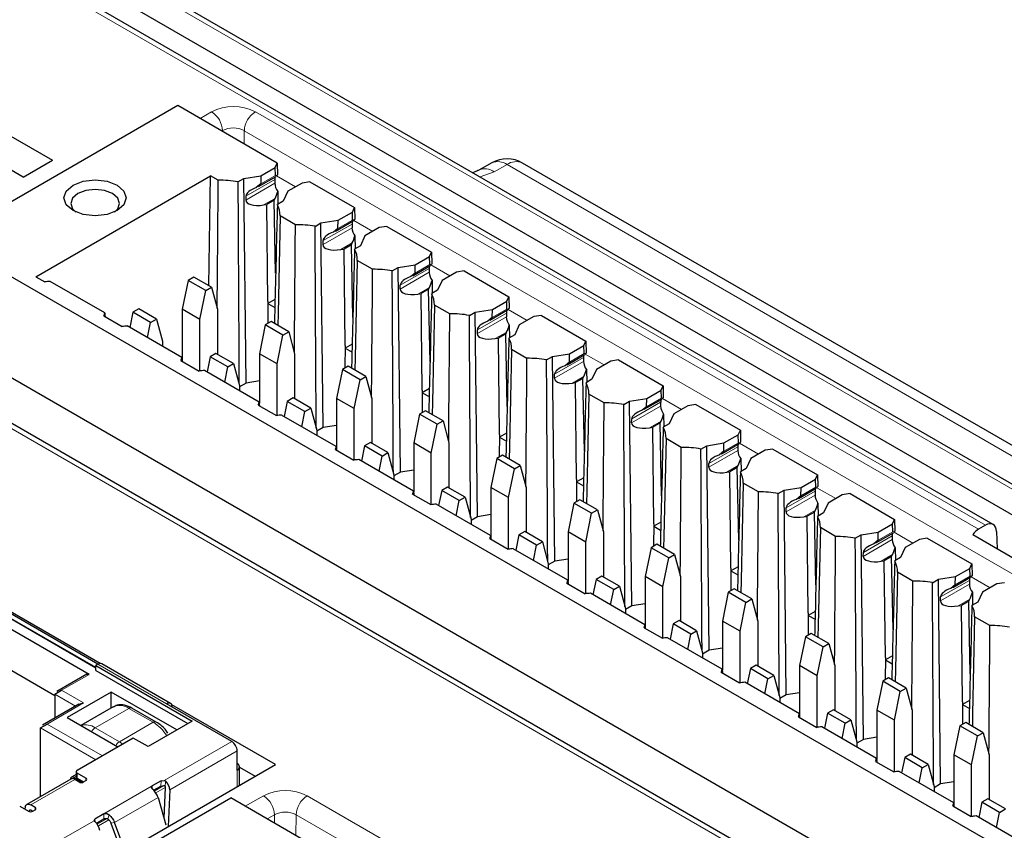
# Paper-space layout 'Blatt2' of a CAD drawing. Header units: millimetres. Extents: x 5 to 418, y 2 to 292.
# Tile 61 of 64: x 328 to 344, y 245 to 258. Entities that reach past the tile are written whole.
import ezdxf

# ---------------------------------------------------------------- set-up
doc = ezdxf.new("R2010")
doc.units = ezdxf.units.MM

psp = doc.layouts.new('Blatt2')

# ---------------------------------------------------------------- linework, layer by layer
at = {"color": 7, "linetype": 'Continuous', "lineweight": 18}
for p, q in [((361.517, 240.126), (328.775, 259.028)), ((343.547, 249.674), (328.048, 258.622)), ((330.954, 256.198), (331.14, 256.305)), ((331.841, 256.305), (343.437, 249.611)), ((331.317, 256.003), (331.305, 255.996)), ((331.317, 255.989), (331.317, 256.003)), ((331.661, 255.79), (331.664, 256.003)), ((354.115, 243.042), (331.664, 256.003)), ((335.877, 255.458), (335.668, 255.342)), ((358.163, 242.593), (335.877, 255.458)), ((335.668, 255.342), (335.447, 255.261)), ((332.153, 255.159), (331.688, 254.891)), ((332.153, 255.22), (331.69, 254.953)), ((332.164, 255.285), (331.927, 255.148)), ((332.182, 255.277), (332.486, 255.102)), ((332.159, 254.917), (331.974, 254.811)), ((333.391, 254.506), (332.928, 254.239)), ((333.401, 254.57), (333.164, 254.434)), ((333.42, 254.563), (333.723, 254.388)), ((332.926, 254.176), (333.391, 254.445)), ((333.396, 254.203), (333.212, 254.097)), ((334.163, 253.462), (334.628, 253.731)), ((334.628, 253.792), (334.165, 253.524)), ((334.639, 253.856), (334.402, 253.719)), ((334.657, 253.849), (334.961, 253.674)), ((334.633, 253.489), (334.449, 253.382)), ((335.876, 253.142), (335.639, 253.005)), ((335.895, 253.134), (336.198, 252.959)), ((335.401, 252.748), (335.866, 253.016)), ((335.866, 253.077), (335.402, 252.81)), ((335.871, 252.774), (335.687, 252.668)), ((347.934, 239.675), (325.483, 252.635)), ((336.638, 252.033), (337.103, 252.302)), ((337.103, 252.363), (336.64, 252.096)), ((337.114, 252.427), (336.876, 252.29)), ((337.132, 252.42), (337.436, 252.245)), ((337.108, 252.06), (336.924, 251.954)), ((338.351, 251.713), (338.114, 251.576)), ((338.37, 251.706), (338.673, 251.531)), ((337.875, 251.319), (338.34, 251.587)), ((338.34, 251.649), (337.877, 251.381)), ((338.346, 251.346), (338.161, 251.239)), ((339.113, 250.605), (339.578, 250.873)), ((339.578, 250.934), (339.115, 250.667)), ((339.588, 250.999), (339.351, 250.862)), ((339.607, 250.991), (339.91, 250.816)), ((339.583, 250.631), (339.399, 250.525)), ((340.826, 250.284), (340.589, 250.147)), ((340.844, 250.277), (341.148, 250.102)), ((340.35, 249.89), (340.815, 250.159)), ((340.815, 250.22), (340.352, 249.953)), ((340.821, 249.917), (340.636, 249.81)), ((342.053, 249.506), (341.59, 249.238)), ((342.063, 249.57), (341.826, 249.433)), ((342.082, 249.563), (342.385, 249.387)), ((341.588, 249.176), (342.053, 249.444)), ((342.058, 249.203), (341.874, 249.096)), ((343.301, 248.856), (343.064, 248.719)), ((343.319, 248.848), (343.623, 248.673)), ((342.825, 248.462), (343.29, 248.73)), ((343.29, 248.791), (342.827, 248.524)), ((327.621, 248.344), (329.282, 247.385)), ((343.296, 248.488), (343.111, 248.382)), ((330.419, 246.81), (329.318, 247.446)), ((328.734, 247.028), (329.176, 247.283)), ((328.628, 246.966), (328.96, 246.775)), ((329.088, 246.824), (328.734, 247.028)), ((328.505, 246.487), (329.088, 246.824)), ((329.813, 246.738), (329.272, 246.426)), ((329.813, 246.738), (330.202, 246.514)), ((329.388, 245.977), (328.505, 246.487)), ((329.661, 246.202), (330.202, 246.514)), ((328.398, 246.426), (329.282, 245.915)), ((329.661, 246.202), (329.272, 246.426)), ((329.715, 246.165), (329.661, 246.202)), ((330.379, 245.583), (331.462, 246.208)), ((330.468, 245.43), (331.55, 246.055)), ((328.982, 245.701), (328.982, 245.619)), ((331.55, 245.484), (331.55, 245.749)), ((328.946, 245.599), (328.239, 245.191)), ((328.929, 245.63), (328.967, 245.652)), ((329.123, 245.579), (329.123, 245.619)), ((330.327, 245.492), (330.331, 245.576)), ((330.397, 245.471), (330.401, 245.573)), ((329.413, 245.046), (330.188, 245.493)), ((330.188, 245.493), (330.188, 245.451)), ((330.375, 245.499), (330.221, 245.41)), ((330.397, 245.471), (330.243, 245.382)), ((329.585, 244.908), (330.282, 245.31)), ((331.679, 245.167), (331.971, 245.335)), ((332.672, 245.335), (352.648, 233.804)), ((328.236, 245.111), (328.222, 245.102)), ((328.31, 245.109), (328.31, 245.15)), ((329.413, 244.964), (329.413, 245.046)), ((329.475, 244.966), (329.496, 245.031)), ((332.148, 245.033), (332.029, 244.964)), ((332.15, 244.895), (332.148, 245.033)), ((332.491, 244.698), (332.496, 245.033)), ((352.471, 233.501), (332.496, 245.033)), ((328.611, 244.563), (329.257, 244.935)), ((329.27, 244.963), (329.272, 244.919)), ((329.463, 244.973), (329.306, 244.882)), ((329.492, 244.948), (329.325, 244.852)), ((329.585, 244.908), (329.526, 244.898))]:
    psp.add_line(p, q, dxfattribs=at)
at = {"color": 7, "linetype": 'Continuous', "lineweight": 25}
for p, q in [((361.642, 240.138), (328.9, 259.04)), ((361.217, 239.891), (328.368, 258.854)), ((343.673, 249.686), (328.173, 258.634)), ((324.697, 257.774), (328.586, 255.529)), ((328.119, 255.259), (324.23, 257.504)), ((330.598, 256.404), (326.885, 254.261)), ((332.193, 255.483), (330.598, 256.404)), ((328.119, 255.259), (328.586, 255.529)), ((332.16, 255.412), (332.193, 255.483)), ((332.193, 255.483), (332.196, 255.294)), ((335.634, 255.487), (335.425, 255.37)), ((358.413, 242.618), (336.127, 255.483)), ((331.931, 255.28), (332.16, 255.412)), ((332.164, 255.285), (332.16, 255.412)), ((328.321, 253.661), (331.124, 255.279)), ((331.098, 253.516), (331.124, 255.279)), ((331.247, 255.208), (331.124, 255.279)), ((331.561, 255.183), (331.656, 255.237)), ((331.656, 255.237), (331.931, 255.28)), ((331.692, 251.956), (331.656, 255.237)), ((331.927, 255.148), (331.857, 255.091)), ((331.89, 255.106), (332.174, 255.27)), ((331.931, 255.28), (331.927, 255.148)), ((332.153, 255.22), (332.153, 255.159)), ((332.183, 255.279), (332.164, 255.285)), ((332.591, 255.163), (332.362, 255.031)), ((332.715, 255.182), (332.591, 255.163)), ((332.715, 255.182), (333.43, 254.769)), ((332.201, 255.03), (332.204, 254.824)), ((332.362, 255.031), (332.288, 254.872)), ((331.69, 254.953), (331.688, 254.891)), ((331.974, 254.811), (332.026, 254.819)), ((332.145, 254.887), (332.026, 254.819)), ((332.043, 253.271), (332.026, 254.819)), ((332.145, 254.887), (332.159, 254.917)), ((332.167, 253.72), (332.145, 254.887)), ((332.288, 254.872), (332.194, 254.817)), ((333.168, 254.565), (333.397, 254.698)), ((333.397, 254.698), (333.43, 254.769)), ((333.401, 254.57), (333.397, 254.698)), ((333.43, 254.769), (333.434, 254.58)), ((332.484, 254.494), (332.238, 254.636)), ((332.799, 254.468), (332.893, 254.523)), ((332.893, 254.523), (333.168, 254.565)), ((332.929, 251.241), (332.893, 254.523)), ((333.128, 254.391), (333.412, 254.555)), ((333.164, 254.434), (333.168, 254.565)), ((333.391, 254.506), (333.391, 254.445)), ((333.421, 254.565), (333.401, 254.57)), ((333.164, 254.434), (333.094, 254.376)), ((333.829, 254.449), (333.599, 254.316)), ((333.952, 254.468), (333.829, 254.449)), ((333.952, 254.468), (334.668, 254.055)), ((349.159, 241.403), (326.885, 254.261)), ((332.926, 254.176), (332.928, 254.239)), ((333.382, 254.173), (333.396, 254.203)), ((333.438, 254.315), (333.442, 254.109)), ((333.599, 254.316), (333.526, 254.158)), ((333.212, 254.097), (333.264, 254.105)), ((333.382, 254.173), (333.264, 254.105)), ((333.281, 252.556), (333.264, 254.105)), ((333.404, 253.006), (333.382, 254.173)), ((333.526, 254.158), (333.431, 254.103)), ((334.635, 253.983), (334.668, 254.055)), ((334.668, 254.055), (334.671, 253.865)), ((333.722, 253.78), (333.476, 253.922)), ((334.405, 253.851), (334.635, 253.983)), ((334.639, 253.856), (334.635, 253.983)), ((334.036, 253.754), (334.13, 253.808)), ((334.13, 253.808), (334.405, 253.851)), ((334.166, 250.527), (334.13, 253.808)), ((334.402, 253.719), (334.332, 253.662)), ((334.365, 253.677), (334.649, 253.841)), ((334.402, 253.719), (334.405, 253.851)), ((334.628, 253.792), (334.628, 253.731)), ((334.658, 253.85), (334.639, 253.856)), ((335.066, 253.734), (334.837, 253.602)), ((335.189, 253.753), (335.066, 253.734)), ((335.189, 253.753), (335.905, 253.34)), ((328.321, 253.661), (328.468, 253.576)), ((329.427, 253.08), (328.551, 253.585)), ((330.763, 253.601), (330.668, 253.138)), ((330.856, 253.655), (330.763, 253.601)), ((331.046, 253.438), (330.763, 253.601)), ((331.139, 253.492), (330.856, 253.655)), ((334.676, 253.601), (334.679, 253.395)), ((334.837, 253.602), (334.763, 253.443)), ((330.951, 252.975), (331.046, 253.438)), ((331.046, 253.438), (331.139, 253.492)), ((331.139, 253.492), (331.234, 253.138)), ((334.163, 253.462), (334.165, 253.524)), ((334.62, 253.459), (334.501, 253.39)), ((334.62, 253.459), (334.633, 253.489)), ((334.642, 252.291), (334.62, 253.459)), ((334.763, 253.443), (334.669, 253.389)), ((332.043, 253.271), (332.041, 252.91)), ((332.156, 253.295), (332.043, 253.23)), ((332.043, 253.271), (332.043, 253.23)), ((334.449, 253.382), (334.501, 253.39)), ((334.518, 251.842), (334.501, 253.39)), ((335.643, 253.137), (335.872, 253.269)), ((335.872, 253.269), (335.905, 253.34)), ((335.876, 253.142), (335.872, 253.269)), ((335.905, 253.34), (335.909, 253.151)), ((329.879, 253.091), (329.829, 252.847)), ((329.973, 253.145), (329.879, 253.091)), ((330.162, 252.928), (329.879, 253.091)), ((330.255, 252.982), (329.973, 253.145)), ((330.951, 252.975), (330.668, 253.138)), ((330.668, 253.138), (330.668, 252.349)), ((331.234, 253.138), (331.234, 252.417)), ((332.043, 253.23), (332.153, 253.166)), ((334.959, 253.065), (334.713, 253.207)), ((335.273, 253.04), (335.368, 253.094)), ((335.368, 253.094), (335.643, 253.137)), ((335.404, 249.812), (335.368, 253.094)), ((335.602, 252.963), (335.887, 253.127)), ((335.639, 253.005), (335.643, 253.137)), ((335.896, 253.136), (335.876, 253.142)), ((326.376, 252.94), (348.921, 239.925)), ((329.411, 253.032), (329.706, 252.862)), ((329.436, 253.018), (329.436, 253.023)), ((330.112, 252.684), (330.162, 252.928)), ((330.162, 252.928), (330.255, 252.982)), ((330.255, 252.982), (330.35, 252.628)), ((330.951, 252.149), (330.951, 252.975)), ((332.094, 252.941), (332, 252.887)), ((332.377, 252.778), (332.094, 252.941)), ((335.639, 253.005), (335.569, 252.948)), ((335.866, 253.077), (335.866, 253.016)), ((336.304, 253.02), (336.074, 252.888)), ((336.427, 253.039), (336.304, 253.02)), ((336.427, 253.039), (337.143, 252.626)), ((330.664, 252.365), (329.788, 252.871)), ((332, 252.887), (331.906, 252.424)), ((332.283, 252.724), (332, 252.887)), ((332.283, 252.724), (332.377, 252.778)), ((332.377, 252.778), (332.471, 252.424)), ((335.401, 252.748), (335.402, 252.81)), ((335.857, 252.744), (335.871, 252.774)), ((335.913, 252.887), (335.917, 252.681)), ((336.074, 252.888), (336.001, 252.729)), ((348.059, 239.687), (325.608, 252.648)), ((330.35, 252.628), (330.35, 252.547)), ((332.189, 252.261), (332.283, 252.724)), ((335.687, 252.668), (335.739, 252.676)), ((335.857, 252.744), (335.739, 252.676)), ((335.756, 251.128), (335.739, 252.676)), ((335.879, 251.577), (335.857, 252.744)), ((336.001, 252.729), (335.906, 252.674)), ((337.11, 252.555), (337.143, 252.626)), ((337.143, 252.626), (337.146, 252.437)), ((333.281, 252.556), (333.278, 252.196)), ((333.394, 252.581), (333.281, 252.515)), ((333.281, 252.556), (333.281, 252.515)), ((333.281, 252.515), (333.391, 252.452)), ((336.197, 252.351), (335.951, 252.493)), ((336.88, 252.422), (337.11, 252.555)), ((337.114, 252.427), (337.11, 252.555)), ((330.649, 252.318), (330.943, 252.148)), ((330.674, 252.303), (330.674, 252.309)), ((331.117, 252.377), (331.067, 252.133)), ((331.21, 252.431), (331.117, 252.377)), ((331.399, 252.214), (331.117, 252.377)), ((331.493, 252.267), (331.21, 252.431)), ((332.189, 252.261), (331.906, 252.424)), ((331.906, 252.424), (331.906, 251.635)), ((332.471, 252.424), (332.471, 251.702)), ((336.511, 252.325), (336.605, 252.38)), ((336.605, 252.38), (336.88, 252.422)), ((336.641, 249.098), (336.605, 252.38)), ((336.876, 252.29), (336.807, 252.233)), ((336.84, 252.248), (337.124, 252.412)), ((336.876, 252.29), (336.88, 252.422)), ((337.103, 252.363), (337.103, 252.302)), ((337.133, 252.422), (337.114, 252.427)), ((337.541, 252.306), (337.312, 252.173)), ((337.664, 252.325), (337.541, 252.306)), ((337.664, 252.325), (338.38, 251.912)), ((331.902, 251.651), (331.026, 252.157)), ((331.35, 251.97), (331.399, 252.214)), ((331.399, 252.214), (331.493, 252.267)), ((331.493, 252.267), (331.588, 251.914)), ((332.189, 251.435), (332.189, 252.261)), ((333.238, 252.173), (333.143, 251.71)), ((333.331, 252.227), (333.238, 252.173)), ((333.521, 252.009), (333.238, 252.173)), ((333.614, 252.063), (333.331, 252.227)), ((337.151, 252.172), (337.154, 251.966)), ((337.312, 252.173), (337.238, 252.015)), ((331.906, 251.989), (331.692, 251.956)), ((333.426, 251.546), (333.521, 252.009)), ((333.521, 252.009), (333.614, 252.063)), ((333.614, 252.063), (333.709, 251.71)), ((336.638, 252.033), (336.64, 252.096)), ((337.094, 252.03), (336.976, 251.962)), ((337.094, 252.03), (337.108, 252.06)), ((337.117, 250.863), (337.094, 252.03)), ((337.238, 252.015), (337.144, 251.96)), ((331.692, 251.956), (331.588, 251.896)), ((331.588, 251.914), (331.588, 251.832)), ((334.518, 251.842), (334.516, 251.482)), ((334.631, 251.866), (334.518, 251.801)), ((334.518, 251.842), (334.518, 251.801)), ((336.924, 251.954), (336.976, 251.962)), ((336.993, 250.413), (336.976, 251.962)), ((338.118, 251.708), (338.347, 251.84)), ((338.347, 251.84), (338.38, 251.912)), ((338.351, 251.713), (338.347, 251.84)), ((338.38, 251.912), (338.383, 251.722)), ((332.354, 251.662), (332.304, 251.419)), ((332.447, 251.716), (332.354, 251.662)), ((332.637, 251.499), (332.354, 251.662)), ((332.73, 251.553), (332.447, 251.716)), ((333.426, 251.546), (333.143, 251.71)), ((333.143, 251.71), (333.143, 250.921)), ((333.709, 251.71), (333.709, 250.988)), ((334.518, 251.801), (334.628, 251.737)), ((337.434, 251.637), (337.188, 251.779)), ((337.748, 251.611), (337.843, 251.665)), ((337.843, 251.665), (338.118, 251.708)), ((337.879, 248.384), (337.843, 251.665)), ((338.077, 251.534), (338.362, 251.698)), ((338.114, 251.576), (338.118, 251.708)), ((338.371, 251.707), (338.351, 251.713)), ((331.886, 251.603), (332.181, 251.433)), ((331.911, 251.589), (331.911, 251.594)), ((332.637, 251.499), (332.73, 251.553)), ((332.73, 251.553), (332.825, 251.199)), ((333.426, 250.72), (333.426, 251.546)), ((334.569, 251.512), (334.475, 251.458)), ((334.852, 251.349), (334.569, 251.512)), ((338.114, 251.576), (338.044, 251.519)), ((338.34, 251.649), (338.34, 251.587)), ((338.778, 251.591), (338.549, 251.459)), ((338.902, 251.61), (338.778, 251.591)), ((338.902, 251.61), (339.618, 251.197)), ((333.139, 250.937), (332.263, 251.442)), ((332.587, 251.255), (332.637, 251.499)), ((334.475, 251.458), (334.381, 250.995)), ((334.758, 251.295), (334.475, 251.458)), ((334.758, 251.295), (334.852, 251.349)), ((334.852, 251.349), (334.946, 250.995)), ((337.875, 251.319), (337.877, 251.381)), ((338.332, 251.316), (338.346, 251.346)), ((338.388, 251.458), (338.392, 251.252)), ((338.549, 251.459), (338.475, 251.3)), ((332.929, 251.241), (332.825, 251.181)), ((332.825, 251.199), (332.825, 251.118)), ((333.143, 251.274), (332.929, 251.241)), ((334.663, 250.832), (334.758, 251.295)), ((338.161, 251.239), (338.213, 251.247)), ((338.332, 251.316), (338.213, 251.247)), ((338.23, 249.699), (338.213, 251.247)), ((338.354, 250.148), (338.332, 251.316)), ((338.475, 251.3), (338.381, 251.246)), ((339.585, 251.126), (339.618, 251.197)), ((339.618, 251.197), (339.621, 251.008)), ((335.756, 251.128), (335.753, 250.767)), ((335.869, 251.152), (335.756, 251.086)), ((335.756, 251.128), (335.756, 251.086)), ((335.756, 251.086), (335.866, 251.023)), ((338.671, 250.922), (338.426, 251.064)), ((339.355, 250.994), (339.585, 251.126)), ((339.588, 250.999), (339.585, 251.126)), ((333.124, 250.889), (333.418, 250.719)), ((333.149, 250.875), (333.148, 250.88)), ((333.591, 250.948), (333.542, 250.704)), ((333.685, 251.002), (333.591, 250.948)), ((333.874, 250.785), (333.591, 250.948)), ((333.968, 250.839), (333.685, 251.002)), ((334.663, 250.832), (334.381, 250.995)), ((334.381, 250.995), (334.381, 250.206)), ((334.946, 250.995), (334.946, 250.274)), ((338.986, 250.897), (339.08, 250.951)), ((339.08, 250.951), (339.355, 250.994)), ((339.116, 247.669), (339.08, 250.951)), ((339.315, 250.82), (339.599, 250.984)), ((339.351, 250.862), (339.355, 250.994)), ((339.578, 250.934), (339.578, 250.873)), ((339.608, 250.993), (339.588, 250.999)), ((340.016, 250.877), (339.787, 250.745)), ((340.139, 250.896), (340.016, 250.877)), ((340.139, 250.896), (340.855, 250.483)), ((334.377, 250.222), (333.501, 250.728)), ((333.824, 250.541), (333.874, 250.785)), ((333.874, 250.785), (333.968, 250.839)), ((333.968, 250.839), (334.062, 250.485)), ((334.663, 250.006), (334.663, 250.832)), ((335.713, 250.744), (335.618, 250.281)), ((335.806, 250.798), (335.713, 250.744)), ((335.996, 250.581), (335.713, 250.744)), ((336.089, 250.635), (335.806, 250.798)), ((339.351, 250.862), (339.282, 250.804)), ((339.625, 250.743), (339.629, 250.537)), ((339.787, 250.745), (339.713, 250.586)), ((334.381, 250.56), (334.166, 250.527)), ((335.901, 250.118), (335.996, 250.581)), ((335.996, 250.581), (336.089, 250.635)), ((336.089, 250.635), (336.184, 250.281)), ((339.113, 250.605), (339.115, 250.667)), ((339.569, 250.601), (339.451, 250.533)), ((339.569, 250.601), (339.583, 250.631)), ((339.592, 249.434), (339.569, 250.601)), ((339.713, 250.586), (339.618, 250.531)), ((334.166, 250.527), (334.062, 250.467)), ((334.062, 250.485), (334.062, 250.404)), ((336.993, 250.413), (336.991, 250.053)), ((337.106, 250.437), (336.993, 250.372)), ((336.993, 250.413), (336.993, 250.372)), ((339.399, 250.525), (339.451, 250.533)), ((339.468, 248.984), (339.451, 250.533)), ((340.593, 250.279), (340.822, 250.412)), ((340.822, 250.412), (340.855, 250.483)), ((340.826, 250.284), (340.822, 250.412)), ((340.855, 250.483), (340.858, 250.294)), ((334.922, 250.288), (334.829, 250.234)), ((335.205, 250.124), (334.922, 250.288)), ((335.901, 250.118), (335.618, 250.281)), ((335.618, 250.281), (335.618, 249.492)), ((336.184, 250.281), (336.184, 249.559)), ((336.993, 250.372), (337.103, 250.309)), ((339.909, 250.208), (339.663, 250.35)), ((340.318, 250.237), (340.593, 250.279)), ((340.552, 250.105), (340.836, 250.269)), ((340.589, 250.147), (340.593, 250.279)), ((340.846, 250.279), (340.826, 250.284)), ((334.361, 250.175), (334.655, 250.005)), ((334.386, 250.16), (334.386, 250.166)), ((334.829, 250.234), (334.779, 249.99)), ((335.112, 250.07), (334.829, 250.234)), ((335.112, 250.07), (335.205, 250.124)), ((335.205, 250.124), (335.3, 249.771)), ((335.901, 249.291), (335.901, 250.118)), ((337.044, 250.084), (336.95, 250.03)), ((337.326, 249.92), (337.044, 250.084)), ((340.223, 250.182), (340.318, 250.237)), ((340.354, 246.955), (340.318, 250.237)), ((340.589, 250.147), (340.519, 250.09)), ((340.815, 250.22), (340.815, 250.159)), ((341.253, 250.163), (341.024, 250.03)), ((341.377, 250.182), (341.253, 250.163)), ((341.377, 250.182), (342.092, 249.768)), ((335.614, 249.508), (334.738, 250.014)), ((335.062, 249.827), (335.112, 250.07)), ((336.95, 250.03), (336.855, 249.567)), ((337.233, 249.866), (336.95, 250.03)), ((340.35, 249.89), (340.352, 249.953)), ((340.863, 250.029), (340.866, 249.823)), ((341.024, 250.03), (340.95, 249.872)), ((335.404, 249.812), (335.3, 249.752)), ((335.3, 249.771), (335.3, 249.689)), ((335.618, 249.846), (335.404, 249.812)), ((337.138, 249.403), (337.233, 249.866)), ((337.233, 249.866), (337.326, 249.92)), ((337.326, 249.92), (337.421, 249.567)), ((340.636, 249.81), (340.688, 249.819)), ((340.807, 249.887), (340.688, 249.819)), ((340.705, 248.27), (340.688, 249.819)), ((340.807, 249.887), (340.821, 249.917)), ((340.829, 248.72), (340.807, 249.887)), ((340.95, 249.872), (340.856, 249.817)), ((342.059, 249.697), (342.092, 249.768)), ((342.092, 249.768), (342.096, 249.579)), ((338.23, 249.699), (338.228, 249.339)), ((338.344, 249.723), (338.23, 249.658)), ((338.23, 249.699), (338.23, 249.658)), ((338.23, 249.658), (338.34, 249.594)), ((341.146, 249.494), (340.901, 249.636)), ((341.83, 249.565), (342.059, 249.697)), ((342.063, 249.57), (342.059, 249.697)), ((343.547, 249.674), (343.437, 249.611)), ((335.599, 249.46), (335.893, 249.29)), ((335.623, 249.446), (335.623, 249.451)), ((336.066, 249.519), (336.016, 249.276)), ((336.16, 249.573), (336.066, 249.519)), ((336.349, 249.356), (336.066, 249.519)), ((336.443, 249.41), (336.16, 249.573)), ((337.138, 249.403), (336.855, 249.567)), ((336.855, 249.567), (336.855, 248.778)), ((337.421, 249.567), (337.421, 248.845)), ((341.461, 249.468), (341.555, 249.522)), ((341.555, 249.522), (341.83, 249.565)), ((341.591, 246.241), (341.555, 249.522)), ((341.79, 249.391), (342.074, 249.555)), ((341.826, 249.433), (341.83, 249.565)), ((342.053, 249.506), (342.053, 249.444)), ((342.083, 249.564), (342.063, 249.57)), ((342.491, 249.448), (342.261, 249.316)), ((342.614, 249.467), (342.491, 249.448)), ((342.614, 249.467), (343.33, 249.054)), ((343.344, 249.525), (345.111, 248.505)), ((343.727, 249.574), (343.735, 249.299)), ((336.852, 248.794), (335.976, 249.299)), ((336.299, 249.112), (336.349, 249.356)), ((336.349, 249.356), (336.443, 249.41)), ((336.443, 249.41), (336.537, 249.056)), ((337.138, 248.577), (337.138, 249.403)), ((338.188, 249.315), (338.093, 248.852)), ((338.281, 249.369), (338.188, 249.315)), ((338.47, 249.152), (338.188, 249.315)), ((338.564, 249.206), (338.281, 249.369)), ((341.826, 249.433), (341.757, 249.376)), ((342.1, 249.315), (342.104, 249.109)), ((342.261, 249.316), (342.188, 249.157)), ((338.376, 248.689), (338.47, 249.152)), ((338.47, 249.152), (338.564, 249.206)), ((338.564, 249.206), (338.659, 248.852)), ((341.588, 249.176), (341.59, 249.238)), ((342.044, 249.173), (341.926, 249.104)), ((342.044, 249.173), (342.058, 249.203)), ((342.066, 248.005), (342.044, 249.173)), ((342.188, 249.157), (342.093, 249.103)), ((336.641, 249.098), (336.537, 249.038)), ((336.537, 249.056), (336.537, 248.975)), ((336.855, 249.131), (336.641, 249.098)), ((339.468, 248.984), (339.466, 248.624)), ((339.581, 249.009), (339.468, 248.943)), ((339.468, 248.984), (339.468, 248.943)), ((341.874, 249.096), (341.926, 249.104)), ((341.943, 247.556), (341.926, 249.104)), ((343.067, 248.851), (343.297, 248.983)), ((343.297, 248.983), (343.33, 249.054)), ((343.301, 248.856), (343.297, 248.983)), ((343.33, 249.054), (343.333, 248.865)), ((337.397, 248.859), (337.304, 248.805)), ((337.68, 248.696), (337.397, 248.859)), ((338.376, 248.689), (338.093, 248.852)), ((338.093, 248.852), (338.093, 248.063)), ((338.659, 248.852), (338.659, 248.131)), ((339.468, 248.943), (339.578, 248.88)), ((342.384, 248.779), (342.138, 248.921)), ((342.793, 248.808), (343.067, 248.851)), ((343.027, 248.676), (343.311, 248.841)), ((343.064, 248.719), (343.067, 248.851)), ((343.32, 248.85), (343.301, 248.856)), ((336.836, 248.746), (337.13, 248.576)), ((336.861, 248.731), (336.861, 248.737)), ((337.304, 248.805), (337.254, 248.561)), ((337.587, 248.642), (337.304, 248.805)), ((337.587, 248.642), (337.68, 248.696)), ((337.68, 248.696), (337.775, 248.342)), ((338.376, 247.863), (338.376, 248.689)), ((342.698, 248.753), (342.793, 248.808)), ((342.828, 245.526), (342.793, 248.808)), ((343.064, 248.719), (342.994, 248.661)), ((343.29, 248.791), (343.29, 248.73)), ((343.728, 248.734), (343.499, 248.602)), ((343.851, 248.753), (343.728, 248.734)), ((338.089, 248.079), (337.213, 248.585)), ((337.537, 248.398), (337.587, 248.642)), ((339.425, 248.601), (339.33, 248.138)), ((339.518, 248.655), (339.425, 248.601)), ((339.708, 248.438), (339.425, 248.601)), ((339.801, 248.492), (339.518, 248.655)), ((342.825, 248.462), (342.827, 248.524)), ((343.338, 248.6), (343.341, 248.394)), ((343.499, 248.602), (343.425, 248.443)), ((329.282, 247.393), (327.633, 248.345)), ((329.354, 247.458), (327.701, 248.412)), ((329.318, 247.446), (327.709, 248.375)), ((337.879, 248.384), (337.775, 248.324)), ((338.093, 248.417), (337.879, 248.384)), ((339.613, 247.975), (339.708, 248.438)), ((339.708, 248.438), (339.801, 248.492)), ((339.801, 248.492), (339.896, 248.138)), ((343.111, 248.382), (343.163, 248.39)), ((343.282, 248.458), (343.163, 248.39)), ((343.18, 246.841), (343.163, 248.39)), ((343.282, 248.458), (343.296, 248.488)), ((343.304, 247.291), (343.282, 248.458)), ((343.425, 248.443), (343.331, 248.388)), ((329.176, 247.283), (327.479, 248.263)), ((337.775, 248.342), (337.775, 248.261)), ((340.705, 248.27), (340.703, 247.91)), ((340.819, 248.294), (340.705, 248.229)), ((340.705, 248.27), (340.705, 248.229)), ((340.705, 248.229), (340.815, 248.166)), ((343.621, 248.065), (343.375, 248.207)), ((338.074, 248.031), (338.368, 247.862)), ((338.541, 248.091), (338.491, 247.847)), ((338.635, 248.145), (338.541, 248.091)), ((338.824, 247.927), (338.541, 248.091)), ((338.917, 247.981), (338.635, 248.145)), ((339.613, 247.975), (339.33, 248.138)), ((339.33, 248.138), (339.33, 247.349)), ((339.896, 248.138), (339.896, 247.416)), ((338.098, 248.017), (338.098, 248.023)), ((339.326, 247.365), (338.45, 247.871)), ((338.774, 247.684), (338.824, 247.927)), ((338.824, 247.927), (338.917, 247.981)), ((338.917, 247.981), (339.012, 247.628)), ((339.613, 247.148), (339.613, 247.975)), ((340.663, 247.887), (340.568, 247.424)), ((340.756, 247.94), (340.663, 247.887)), ((340.945, 247.723), (340.663, 247.887)), ((341.039, 247.777), (340.756, 247.94)), ((340.851, 247.26), (340.945, 247.723)), ((340.945, 247.723), (341.039, 247.777)), ((341.039, 247.777), (341.133, 247.424)), ((327.462, 247.62), (328.628, 246.946)), ((339.116, 247.669), (339.012, 247.609)), ((339.012, 247.628), (339.012, 247.546)), ((339.33, 247.703), (339.116, 247.669)), ((341.943, 247.556), (341.94, 247.196)), ((342.056, 247.58), (341.943, 247.515)), ((341.943, 247.556), (341.943, 247.515)), ((329.318, 247.446), (329.282, 247.426)), ((329.282, 247.426), (330.827, 246.534)), ((329.282, 247.344), (329.282, 247.426)), ((330.482, 246.817), (329.38, 247.452)), ((339.872, 247.43), (339.779, 247.376)), ((340.155, 247.267), (339.872, 247.43)), ((340.851, 247.26), (340.568, 247.424)), ((340.568, 247.424), (340.568, 246.635)), ((341.133, 247.424), (341.133, 246.702)), ((341.943, 247.515), (342.053, 247.451)), ((329.137, 247.285), (328.659, 247.01)), ((329.137, 247.285), (329.176, 247.283)), ((329.282, 247.344), (330.757, 246.493)), ((339.311, 247.317), (339.605, 247.147)), ((339.336, 247.303), (339.336, 247.308)), ((339.779, 247.376), (339.729, 247.133)), ((340.061, 247.213), (339.779, 247.376)), ((340.061, 247.213), (340.155, 247.267)), ((340.155, 247.267), (340.25, 246.913)), ((340.851, 246.434), (340.851, 247.26)), ((340.564, 246.65), (339.688, 247.156)), ((340.012, 246.969), (340.061, 247.213)), ((341.9, 247.172), (341.805, 246.709)), ((341.993, 247.226), (341.9, 247.172)), ((342.183, 247.009), (341.9, 247.172)), ((342.276, 247.063), (341.993, 247.226)), ((328.628, 246.966), (328.734, 247.028)), ((328.628, 246.966), (328.628, 246.584)), ((329.53, 246.997), (328.823, 246.589)), ((330.58, 246.391), (329.53, 246.997)), ((329.53, 246.744), (329.53, 246.997)), ((340.354, 246.955), (340.25, 246.895)), ((340.568, 246.988), (340.354, 246.955)), ((342.088, 246.546), (342.183, 247.009)), ((342.183, 247.009), (342.276, 247.063)), ((342.276, 247.063), (342.371, 246.709)), ((329.013, 246.806), (328.43, 246.469)), ((329.013, 246.806), (329.088, 246.824)), ((331.462, 246.208), (330.419, 246.81)), ((332.162, 245.837), (330.5, 246.797)), ((340.25, 246.913), (340.25, 246.832)), ((343.18, 246.841), (343.178, 246.481)), ((343.293, 246.866), (343.18, 246.8)), ((343.18, 246.841), (343.18, 246.8)), ((343.18, 246.8), (343.29, 246.737)), ((329.563, 246.763), (329.042, 246.462)), ((330.252, 246.519), (329.863, 246.743)), ((341.016, 246.662), (340.966, 246.418)), ((341.109, 246.716), (341.016, 246.662)), ((341.299, 246.499), (341.016, 246.662)), ((341.392, 246.553), (341.109, 246.716)), ((342.088, 246.546), (341.805, 246.709)), ((341.805, 246.709), (341.805, 245.92)), ((342.371, 246.709), (342.371, 245.988)), ((328.398, 246.426), (328.505, 246.487)), ((328.823, 246.589), (329.636, 246.119)), ((330.827, 246.534), (330.12, 246.126)), ((340.548, 246.603), (340.843, 246.433)), ((340.573, 246.588), (340.573, 246.594)), ((341.249, 246.255), (341.299, 246.499)), ((341.299, 246.499), (341.392, 246.553)), ((341.392, 246.553), (341.487, 246.199)), ((342.088, 245.72), (342.088, 246.546)), ((343.137, 246.458), (343.043, 245.995)), ((343.231, 246.512), (343.137, 246.458)), ((343.42, 246.295), (343.137, 246.458)), ((343.514, 246.348), (343.231, 246.512)), ((328.398, 245.325), (328.398, 246.426)), ((341.801, 245.936), (340.925, 246.442)), ((343.326, 245.832), (343.42, 246.295)), ((343.42, 246.295), (343.514, 246.348)), ((343.514, 246.348), (343.608, 245.995)), ((329.883, 246.262), (328.982, 245.742)), ((330.12, 246.126), (329.883, 246.262)), ((341.591, 246.241), (341.487, 246.181)), ((341.487, 246.199), (341.487, 246.118)), ((341.805, 246.274), (341.591, 246.241)), ((331.55, 245.749), (331.55, 246.055)), ((342.347, 246.001), (342.254, 245.948)), ((342.63, 245.838), (342.347, 246.001)), ((343.326, 245.832), (343.043, 245.995)), ((343.043, 245.995), (343.043, 245.206)), ((343.608, 245.995), (343.608, 245.273)), ((329.378, 244.229), (332.162, 245.837)), ((341.786, 245.888), (342.08, 245.719)), ((341.811, 245.874), (341.811, 245.88)), ((342.254, 245.948), (342.204, 245.704)), ((342.536, 245.784), (342.254, 245.948)), ((342.536, 245.784), (342.63, 245.838)), ((342.63, 245.838), (342.724, 245.485)), ((343.326, 245.005), (343.326, 245.832)), ((328.967, 245.677), (328.891, 245.633)), ((328.967, 245.721), (328.967, 245.64)), ((329.123, 245.619), (328.982, 245.701)), ((331.587, 245.505), (331.587, 245.8)), ((331.587, 245.795), (331.838, 245.65)), ((343.039, 245.222), (342.163, 245.728)), ((342.486, 245.541), (342.536, 245.784)), ((328.884, 245.605), (328.177, 245.197)), ((329.065, 245.551), (328.929, 245.63)), ((328.946, 245.599), (329.017, 245.558)), ((328.982, 245.619), (329.088, 245.558)), ((329.088, 245.558), (329.123, 245.579)), ((330.331, 245.576), (330.188, 245.493)), ((330.331, 245.576), (330.379, 245.583)), ((342.828, 245.526), (342.724, 245.466)), ((343.043, 245.559), (342.828, 245.526)), ((330.21, 245.424), (330.327, 245.492)), ((330.327, 245.492), (330.375, 245.499)), ((330.397, 245.471), (330.376, 244.976)), ((330.468, 245.43), (330.443, 244.844)), ((342.724, 245.485), (342.724, 245.403)), ((328.31, 245.15), (328.239, 245.191)), ((329.529, 244.194), (331.446, 245.301)), ((330.282, 245.31), (330.406, 244.868)), ((333.055, 244.372), (331.446, 245.301)), ((343.491, 245.233), (343.441, 244.99)), ((343.584, 245.287), (343.491, 245.233)), ((343.774, 245.07), (343.491, 245.233)), ((343.867, 245.124), (343.584, 245.287)), ((328.063, 245.17), (328.204, 245.089)), ((328.152, 245.157), (328.147, 245.122)), ((328.219, 245.083), (328.222, 245.102)), ((328.239, 245.109), (328.275, 245.089)), ((328.275, 245.089), (328.31, 245.109)), ((329.413, 245.046), (329.27, 244.963)), ((343.023, 245.174), (343.317, 245.004)), ((343.048, 245.16), (343.048, 245.165)), ((343.724, 244.826), (343.774, 245.07)), ((343.774, 245.07), (343.867, 245.124)), ((329.257, 244.935), (329.27, 244.963)), ((329.295, 244.896), (329.413, 244.964)), ((329.526, 244.898), (329.705, 244.418)), ((329.756, 244.448), (329.585, 244.908)), ((344.276, 244.507), (343.4, 245.013))]:
    psp.add_line(p, q, dxfattribs=at)
at = {"color": 7, "linetype": 'Continuous', "lineweight": 25, "flags": 128}
for points in [[(328.918, 254.72), (328.81, 254.814), (328.772, 254.925), (328.81, 255.035), (328.918, 255.129), (329.08, 255.191), (329.272, 255.213), (329.463, 255.191), (329.625, 255.129), (329.734, 255.035), (329.772, 254.925), (329.734, 254.814), (329.625, 254.72), (329.463, 254.658), (329.272, 254.636), (329.08, 254.658), (328.918, 254.72)], [(329.549, 254.996), (329.422, 255.045), (329.272, 255.062), (329.122, 255.045), (328.995, 254.996), (328.91, 254.923), (328.88, 254.836), (328.91, 254.75), (328.961, 254.698)], [(329.582, 254.698), (329.634, 254.75), (329.664, 254.836), (329.634, 254.923), (329.549, 254.996)], [(332.238, 254.636), (332.205, 253.073), (332.201, 252.879)], [(333.476, 253.922), (333.442, 252.358), (333.438, 252.165)], [(334.713, 253.207), (334.68, 251.644), (334.675, 251.451)], [(335.951, 252.493), (335.917, 250.93), (335.913, 250.736)], [(337.188, 251.779), (337.155, 250.215), (337.15, 250.022)], [(338.426, 251.064), (338.392, 249.501), (338.388, 249.308)], [(339.663, 250.35), (339.629, 248.787), (339.625, 248.593)], [(340.901, 249.636), (340.867, 248.072), (340.863, 247.879)], [(342.138, 248.921), (342.104, 247.358), (342.1, 247.164)], [(343.375, 248.207), (343.342, 246.643), (343.338, 246.45)], [(328.152, 245.157), (328.156, 245.172), (328.163, 245.184), (328.172, 245.193), (328.183, 245.2), (328.195, 245.203), (328.209, 245.202), (328.224, 245.198), (328.239, 245.191)], [(328.222, 245.102), (328.223, 245.105), (328.224, 245.108), (328.226, 245.11), (328.228, 245.111), (328.231, 245.112), (328.233, 245.111), (328.236, 245.111), (328.239, 245.109)]]:
    psp.add_lwpolyline(points, dxfattribs=at)
at = {"color": 7, "linetype": 'Continuous', "lineweight": 18}
for centre, radius, start, end in [((331.49, 255.629), 0.762, 62.6098, 117.3901), ((330.932, 255.981), 0.385, 3.2297, 57.3485), ((332.049, 255.981), 0.385, 122.6523, 176.7698), ((331.49, 255.668), 0.378, 62.6106, 117.3894), ((335.731, 255.262), 0.245, 53.3245, 113.3483), ((336.023, 255.254), 0.252, 65.6951, 125.6147), ((335.525, 255.168), 0.225, 50.4384, 116.9182), ((329.666, 246.534), 0.252, 54.3865, 114.3034), ((329.842, 246.697), 0.0503, 65.6617, 125.6272), ((329.122, 246.212), 0.262, 55.0146, 107.3721), ((330.231, 246.476), 0.0479, 64.0264, 127.252), ((329.831, 245.916), 0.704, 33.0193, 58.2115), ((329.353, 246.299), 0.151, 122.5053, 155.1992), ((329.74, 246.076), 0.149, 122.2754, 155.4291), ((332.322, 244.659), 0.762, 62.6093, 117.3906), ((331.764, 245.011), 0.385, 3.2297, 57.3485), ((332.88, 245.011), 0.385, 122.6523, 176.7698), ((332.322, 244.697), 0.378, 62.6088, 117.3912)]:
    psp.add_arc(centre, radius, start, end, dxfattribs=at)
at = {"color": 7, "linetype": 'Continuous', "lineweight": 25}
for centre, radius, start, end in [((335.877, 255.05), 0.5, 60.0027, 119.1388), ((331.271, 253.571), 1.638, 79.7807, 90.8313), ((332.254, 255.223), 0.101, 157.2967, 181.4548), ((332.381, 255.169), 0.228, 182.5089, 217.7914), ((331.891, 254.647), 0.347, 358.2273, 29.4546), ((333.492, 254.509), 0.101, 157.2981, 181.4534), ((332.508, 252.857), 1.638, 79.7807, 90.8313), ((333.618, 254.455), 0.228, 182.5092, 217.7912), ((333.129, 253.932), 0.347, 358.2273, 29.4546), ((333.745, 252.142), 1.638, 79.7808, 90.8312), ((334.729, 253.794), 0.101, 157.2972, 181.4563), ((334.856, 253.74), 0.228, 182.5087, 217.7913), ((328.65, 252.283), 1.307, 94.3478, 97.9937), ((334.366, 253.218), 0.347, 358.2271, 29.4544), ((329.147, 253.144), 0.288, 337.0211, 347.0285), ((335.967, 253.08), 0.101, 157.2972, 181.4563), ((334.983, 251.428), 1.638, 79.7809, 90.8312), ((336.093, 253.026), 0.228, 182.5091, 217.7909), ((329.887, 251.568), 1.306, 94.3479, 97.9942), ((335.604, 252.504), 0.347, 358.2278, 29.4541), ((330.384, 252.43), 0.288, 337.0226, 347.0287), ((336.22, 250.714), 1.638, 79.7808, 90.8314), ((337.204, 252.366), 0.101, 157.2972, 181.4563), ((337.331, 252.312), 0.228, 182.5089, 217.7914), ((331.125, 250.855), 1.306, 94.3468, 97.9946), ((336.841, 251.789), 0.347, 358.2275, 29.4543), ((338.442, 251.651), 0.101, 157.2976, 181.4549), ((331.622, 251.716), 0.288, 337.0211, 347.0303), ((337.458, 249.999), 1.638, 79.7808, 90.8312), ((338.568, 251.597), 0.228, 182.5091, 217.791), ((332.362, 250.14), 1.306, 94.3473, 97.9942), ((338.079, 251.075), 0.347, 358.2275, 29.4543), ((332.859, 251.001), 0.288, 337.0211, 347.0303), ((338.695, 249.285), 1.638, 79.7808, 90.8312), ((339.679, 250.937), 0.101, 157.295, 181.4575), ((339.805, 250.883), 0.228, 182.5088, 217.7914), ((333.6, 249.426), 1.306, 94.3473, 97.9942), ((339.316, 250.361), 0.347, 358.2275, 29.4542), ((340.916, 250.223), 0.101, 157.2973, 181.4552), ((334.097, 250.287), 0.288, 337.0211, 347.0294), ((339.933, 248.571), 1.638, 79.7808, 90.8312), ((341.043, 250.169), 0.228, 182.509, 217.7912), ((334.837, 248.711), 1.306, 94.3476, 97.9942), ((340.554, 249.646), 0.347, 358.2275, 29.4542), ((335.334, 249.572), 0.288, 337.0213, 347.0301), ((341.17, 247.856), 1.638, 79.7808, 90.8313), ((342.154, 249.508), 0.101, 157.2968, 181.4555), ((336.075, 247.997), 1.306, 94.3473, 97.9941), ((342.28, 249.454), 0.228, 182.509, 217.7912), ((341.791, 248.932), 0.347, 358.2274, 29.4543), ((343.391, 248.794), 0.101, 157.2969, 181.4555), ((336.571, 248.858), 0.287, 337.0208, 347.0301), ((342.408, 247.142), 1.638, 79.7808, 90.8313), ((343.518, 248.74), 0.228, 182.509, 217.7912), ((337.312, 247.282), 1.306, 94.3475, 97.9942), ((343.028, 248.218), 0.347, 358.2274, 29.4543), ((337.809, 248.144), 0.288, 337.0212, 347.0297), ((343.645, 246.428), 1.638, 79.7808, 90.8313), ((338.549, 246.568), 1.306, 94.3474, 97.9941), ((329.354, 247.395), 0.0629, 65.6776, 125.62), ((339.046, 247.429), 0.288, 337.0211, 347.03), ((339.787, 245.854), 1.306, 94.3474, 97.9942), ((330.454, 246.768), 0.0546, 350.788, 129.1954), ((340.284, 246.715), 0.288, 337.021, 347.0301), ((341.024, 245.139), 1.306, 94.3473, 97.9943), ((331.358, 246.046), 0.192, 2.6072, 57.3913), ((331.531, 245.8), 0.0546, 290.7849, 69.2166), ((341.521, 246.001), 0.287, 337.0208, 347.0301), ((328.99, 245.721), 0.0218, 110.776, 249.2222), ((342.262, 244.425), 1.306, 94.3475, 97.9942), ((328.908, 245.605), 0.0326, 50.5269, 187.0751), ((328.91, 245.55), 0.0612, 53.4819, 115.2187), ((328.992, 245.642), 0.0252, 185.7264, 245.6096), ((329.053, 245.626), 0.0769, 242.6125, 297.3881), ((329.116, 245.599), 0.0218, 290.7873, 69.2108), ((342.759, 245.286), 0.287, 337.0205, 347.0308), ((328.239, 245.157), 0.0768, 242.6011, 297.3996), ((328.302, 245.13), 0.0218, 290.776, 69.2222), ((343.499, 243.71), 1.306, 94.3475, 97.9939)]:
    psp.add_arc(centre, radius, start, end, dxfattribs=at)
for centre, major_axis, ratio, start_param, end_param in [((332.153, 255.098), (0.064, 0.206), 0.214878, 0.377162, 0.563548), ((331.98, 254.998), (0.289, 0.056), 0.415057, 1.927727, 3.048159), ((332.155, 255.038), (0.064, 0.206), 0.214878, 4.155505, 4.739654), ((331.978, 254.936), (0.289, 0.056), 0.415057, 3.048159, 4.618955), ((333.39, 254.384), (0.064, 0.206), 0.214878, 0.377162, 0.563548), ((333.217, 254.284), (0.289, 0.056), 0.415057, 1.927727, 3.048159), ((333.392, 254.323), (0.064, 0.206), 0.214878, 4.155505, 4.739654), ((333.215, 254.221), (0.289, 0.056), 0.415057, 3.048159, 4.618955), ((334.628, 253.669), (0.064, 0.206), 0.214878, 0.377162, 0.563548), ((334.455, 253.569), (0.289, 0.056), 0.415057, 1.927727, 3.048159), ((334.63, 253.609), (0.064, 0.206), 0.214878, 4.155505, 4.739654), ((334.453, 253.507), (0.289, 0.056), 0.415057, 3.048159, 4.618955), ((328.669, 253.787), (-0.749, 0.819), 0.201907, 3.368146, 3.514595), ((335.865, 252.955), (0.064, 0.206), 0.214878, 0.377162, 0.563548), ((335.692, 252.855), (0.289, 0.056), 0.415057, 1.927727, 3.048159), ((335.867, 252.895), (0.064, 0.206), 0.214878, 4.155505, 4.739654), ((335.69, 252.793), (0.289, 0.056), 0.415057, 3.048159, 4.618955), ((329.907, 253.073), (-0.749, 0.819), 0.201907, 3.368146, 3.514595), ((337.103, 252.24), (0.064, 0.206), 0.214878, 0.377162, 0.563548), ((336.93, 252.14), (0.289, 0.056), 0.415057, 1.927727, 3.048159), ((337.105, 252.18), (0.064, 0.206), 0.214878, 4.155505, 4.739654), ((336.928, 252.078), (0.289, 0.056), 0.415057, 3.048159, 4.618955), ((338.34, 251.526), (0.064, 0.206), 0.214878, 0.377162, 0.563548), ((331.144, 252.358), (-0.749, 0.819), 0.201907, 3.368146, 3.514595), ((338.167, 251.426), (0.289, 0.056), 0.415057, 1.927727, 3.048159), ((338.342, 251.466), (0.064, 0.206), 0.214878, 4.155505, 4.739654), ((338.165, 251.364), (0.289, 0.056), 0.415057, 3.048159, 4.618955), ((332.382, 251.644), (-0.749, 0.819), 0.201907, 3.368146, 3.514595), ((339.578, 250.812), (0.064, 0.206), 0.214878, 0.377162, 0.563548), ((339.404, 250.712), (0.289, 0.056), 0.415057, 1.927727, 3.048159), ((339.58, 250.752), (0.064, 0.206), 0.214878, 4.155505, 4.739654), ((339.403, 250.649), (0.289, 0.056), 0.415057, 3.048159, 4.618955), ((340.815, 250.097), (0.064, 0.206), 0.214878, 0.377162, 0.563548), ((333.619, 250.93), (-0.749, 0.819), 0.201907, 3.368146, 3.514595), ((340.642, 249.997), (0.289, 0.056), 0.415057, 1.927727, 3.048159), ((340.817, 250.037), (0.064, 0.206), 0.214878, 4.155505, 4.739654), ((340.64, 249.935), (0.289, 0.056), 0.415057, 3.048159, 4.618955), ((343.441, 249.405), (0.122, 0.218), 0.587367, 0.776279, 1.336245), ((343.55, 249.468), (0.122, 0.218), 0.587367, 5.506121, 7.059464), ((334.857, 250.215), (-0.749, 0.819), 0.201907, 3.368146, 3.514595), ((342.053, 249.383), (0.064, 0.206), 0.214878, 0.377162, 0.563548), ((341.879, 249.283), (0.289, 0.056), 0.415057, 1.927727, 3.048159), ((342.054, 249.323), (0.064, 0.206), 0.214878, 4.155505, 4.739654), ((341.878, 249.221), (0.289, 0.056), 0.415057, 3.048159, 4.618955), ((343.29, 248.669), (0.064, 0.206), 0.214878, 0.377162, 0.563548), ((336.094, 249.501), (-0.749, 0.819), 0.201907, 3.368146, 3.514595), ((343.117, 248.569), (0.289, 0.056), 0.415057, 1.927727, 3.048159), ((343.292, 248.608), (0.064, 0.206), 0.214878, 4.155505, 4.739654), ((343.115, 248.506), (0.289, 0.056), 0.415057, 3.048159, 4.618955), ((337.331, 248.787), (-0.749, 0.819), 0.201907, 3.368146, 3.514595), ((338.569, 248.072), (-0.749, 0.819), 0.201907, 3.368146, 3.514595), ((339.806, 247.358), (-0.749, 0.819), 0.201907, 3.368146, 3.514595), ((341.044, 246.644), (-0.749, 0.819), 0.201907, 3.368146, 3.514595), ((330.379, 245.481), (-0.058, 0.111), 0.605449, 3.95468, 5.324118), ((342.281, 245.929), (-0.749, 0.819), 0.201907, 3.368146, 3.514595), ((329.257, 244.833), (-0.067, 0.106), 0.547864, 3.904465, 5.273903)]:
    psp.add_ellipse(centre, major_axis=major_axis, ratio=ratio, start_param=start_param, end_param=end_param, dxfattribs=at)
for points, knots in [([(335.422, 255.37), (335.418, 255.367), (335.401, 255.356), (335.361, 255.341), (335.328, 255.329)], [0, 0, 0, 0, 0.204371, 1, 1, 1, 1]), ([(331.23, 253.155), (331.23, 253.232), (331.236, 253.916), (331.242, 254.601), (331.247, 255.208)], [0, 0, 0, 0, 0.111703, 1, 1, 1, 1]), ([(331.561, 255.183), (331.564, 254.657), (331.57, 253.578), (331.576, 252.498), (331.579, 251.944)], [0, 0, 0, 0, 0.487171, 1, 1, 1, 1]), ([(332.194, 254.817), (332.181, 254.301), (332.166, 253.665), (332.15, 253.029), (332.147, 252.91)], [0, 0, 0, 0, 0.812922, 1, 1, 1, 1]), ([(332.467, 252.441), (332.468, 252.517), (332.473, 253.202), (332.479, 253.886), (332.484, 254.494)], [0, 0, 0, 0, 0.111703, 1, 1, 1, 1]), ([(332.817, 251.23), (332.814, 251.7), (332.808, 252.78), (332.802, 253.859), (332.799, 254.468)], [0, 0, 0, 0, 0.435825, 1, 1, 1, 1]), ([(333.431, 254.103), (333.419, 253.586), (333.403, 252.951), (333.387, 252.315), (333.384, 252.196)], [0, 0, 0, 0, 0.812922, 1, 1, 1, 1]), ([(333.704, 251.726), (333.705, 251.803), (333.711, 252.487), (333.717, 253.172), (333.722, 253.78)], [0, 0, 0, 0, 0.111703, 1, 1, 1, 1]), ([(334.054, 250.516), (334.052, 250.986), (334.046, 252.066), (334.04, 253.145), (334.036, 253.754)], [0, 0, 0, 0, 0.435825, 1, 1, 1, 1]), ([(334.669, 253.389), (334.656, 252.872), (334.641, 252.236), (334.625, 251.601), (334.622, 251.482)], [0, 0, 0, 0, 0.812922, 1, 1, 1, 1]), ([(334.942, 251.012), (334.942, 251.089), (334.948, 251.773), (334.954, 252.457), (334.959, 253.065)], [0, 0, 0, 0, 0.111703, 1, 1, 1, 1]), ([(335.292, 249.801), (335.289, 250.272), (335.283, 251.351), (335.277, 252.431), (335.273, 253.04)], [0, 0, 0, 0, 0.435825, 1, 1, 1, 1]), ([(335.906, 252.674), (335.893, 252.158), (335.878, 251.522), (335.862, 250.886), (335.859, 250.767)], [0, 0, 0, 0, 0.812922, 1, 1, 1, 1]), ([(336.179, 250.298), (336.18, 250.374), (336.186, 251.059), (336.191, 251.743), (336.197, 252.351)], [0, 0, 0, 0, 0.111703, 1, 1, 1, 1]), ([(336.529, 249.087), (336.527, 249.557), (336.521, 250.637), (336.514, 251.716), (336.511, 252.325)], [0, 0, 0, 0, 0.435825, 1, 1, 1, 1]), ([(337.144, 251.96), (337.131, 251.443), (337.115, 250.808), (337.1, 250.172), (337.097, 250.053)], [0, 0, 0, 0, 0.812922, 1, 1, 1, 1]), ([(337.417, 249.583), (337.417, 249.66), (337.423, 250.344), (337.429, 251.029), (337.434, 251.637)], [0, 0, 0, 0, 0.1117032, 1, 1, 1, 1]), ([(337.767, 248.373), (337.764, 248.843), (337.758, 249.923), (337.752, 251.002), (337.748, 251.611)], [0, 0, 0, 0, 0.435825, 1, 1, 1, 1]), ([(338.381, 251.246), (338.368, 250.729), (338.353, 250.093), (338.337, 249.457), (338.334, 249.338)], [0, 0, 0, 0, 0.812922, 1, 1, 1, 1]), ([(338.654, 248.869), (338.655, 248.945), (338.66, 249.63), (338.666, 250.314), (338.671, 250.922)], [0, 0, 0, 0, 0.1117032, 1, 1, 1, 1]), ([(339.004, 247.658), (339.001, 248.129), (338.996, 249.208), (338.989, 250.288), (338.986, 250.897)], [0, 0, 0, 0, 0.435825, 1, 1, 1, 1]), ([(339.618, 250.531), (339.606, 250.015), (339.59, 249.379), (339.575, 248.743), (339.572, 248.624)], [0, 0, 0, 0, 0.812922, 1, 1, 1, 1]), ([(339.892, 248.155), (339.892, 248.231), (339.898, 248.916), (339.904, 249.6), (339.909, 250.208)], [0, 0, 0, 0, 0.111703, 1, 1, 1, 1]), ([(340.241, 246.944), (340.239, 247.414), (340.233, 248.494), (340.227, 249.573), (340.223, 250.182)], [0, 0, 0, 0, 0.435825, 1, 1, 1, 1]), ([(340.856, 249.817), (340.843, 249.3), (340.828, 248.665), (340.812, 248.029), (340.809, 247.91)], [0, 0, 0, 0, 0.812922, 1, 1, 1, 1]), ([(341.129, 247.44), (341.13, 247.517), (341.135, 248.201), (341.141, 248.886), (341.146, 249.494)], [0, 0, 0, 0, 0.111703, 1, 1, 1, 1]), ([(341.479, 246.229), (341.476, 246.7), (341.47, 247.78), (341.464, 248.859), (341.461, 249.468)], [0, 0, 0, 0, 0.435825, 1, 1, 1, 1]), ([(342.093, 249.103), (342.081, 248.586), (342.065, 247.95), (342.049, 247.314), (342.046, 247.195)], [0, 0, 0, 0, 0.812922, 1, 1, 1, 1]), ([(342.366, 246.726), (342.367, 246.802), (342.373, 247.487), (342.379, 248.171), (342.384, 248.779)], [0, 0, 0, 0, 0.111709, 1, 1, 1, 1]), ([(342.716, 245.515), (342.714, 245.986), (342.708, 247.065), (342.702, 248.145), (342.698, 248.753)], [0, 0, 0, 0, 0.435825, 1, 1, 1, 1]), ([(343.331, 248.388), (343.318, 247.872), (343.303, 247.236), (343.287, 246.6), (343.284, 246.481)], [0, 0, 0, 0, 0.812922, 1, 1, 1, 1]), ([(343.604, 246.012), (343.605, 246.088), (343.61, 246.773), (343.616, 247.457), (343.621, 248.065)], [0, 0, 0, 0, 0.111709, 1, 1, 1, 1]), ([(329.863, 246.743), (329.824, 246.761), (329.746, 246.798), (329.636, 246.801), (329.581, 246.768), (329.56, 246.755)], [0, 0, 0, 0, 0.377306, 0.764501, 1, 1, 1, 1]), ([(330.437, 246.34), (330.423, 246.361), (330.372, 246.439), (330.302, 246.485), (330.252, 246.519)], [0, 0, 0, 0, 0.277297, 1, 1, 1, 1]), ([(330.379, 245.583), (330.384, 245.582), (330.392, 245.58), (330.399, 245.575), (330.401, 245.573)], [0, 0, 0, 0, 0.5934881, 1, 1, 1, 1]), ([(330.199, 245.437), (330.198, 245.439), (330.194, 245.442), (330.19, 245.447), (330.186, 245.453), (330.183, 245.457), (330.18, 245.461), (330.179, 245.465), (330.177, 245.471), (330.176, 245.478), (330.179, 245.487), (330.185, 245.491), (330.188, 245.493)], [0, 0, 0, 0, 0.086546, 0.173063, 0.259564, 0.346074, 0.38931, 0.475896, 0.51909, 0.693616, 0.869129, 1, 1, 1, 1]), ([(330.282, 245.31), (330.271, 245.334), (330.249, 245.382), (330.216, 245.419), (330.199, 245.437)], [0, 0, 0, 0, 0.49998, 1, 1, 1, 1]), ([(330.375, 245.499), (330.378, 245.499), (330.383, 245.497), (330.389, 245.492), (330.394, 245.486), (330.397, 245.478), (330.397, 245.473), (330.397, 245.471)], [0, 0, 0, 0, 0.2013812, 0.4034255, 0.5935111, 0.7880035, 1, 1, 1, 1]), ([(329.413, 245.046), (329.416, 245.047), (329.423, 245.05), (329.437, 245.052), (329.45, 245.052), (329.46, 245.05), (329.467, 245.048), (329.472, 245.045), (329.479, 245.042), (329.484, 245.039), (329.49, 245.035), (329.493, 245.033), (329.496, 245.031)], [0, 0, 0, 0, 0.13296, 0.265312, 0.458302, 0.555802, 0.604467, 0.701897, 0.750569, 0.847967, 0.896612, 1, 1, 1, 1]), ([(329.496, 245.031), (329.513, 245.013), (329.549, 244.978), (329.573, 244.931), (329.585, 244.908)], [0, 0, 0, 0, 0.500019, 1, 1, 1, 1]), ([(329.27, 244.92), (329.267, 244.923), (329.261, 244.928), (329.258, 244.933), (329.257, 244.935)], [0, 0, 0, 0, 0.593458, 1, 1, 1, 1]), ([(329.413, 244.964), (329.418, 244.967), (329.428, 244.971), (329.445, 244.974), (329.459, 244.973), (329.469, 244.969), (329.473, 244.966), (329.475, 244.965)], [0, 0, 0, 0, 0.303381, 0.548069, 0.744454, 0.909937, 1, 1, 1, 1]), ([(329.475, 244.965), (329.481, 244.959), (329.497, 244.945), (329.514, 244.921), (329.523, 244.903), (329.526, 244.898)], [0, 0, 0, 0, 0.3003336, 0.7878831, 1, 1, 1, 1])]:
    psp.add_open_spline(points, degree=3, knots=knots, dxfattribs=at)

doc.saveas('drawing.dxf')
